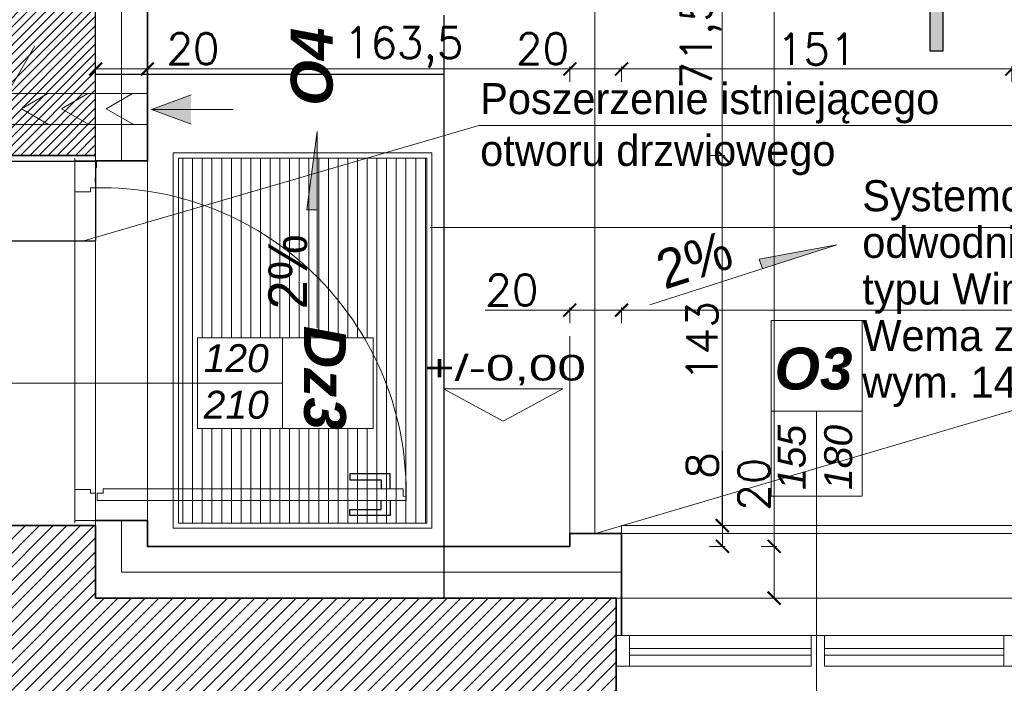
# Model space of a CAD drawing. Header units: millimetres. Extents: x -587 to 33545, y -26688 to 22494.
# Tile 163 of 256: x 9895 to 10276, y 10807 to 11064. Entities that reach past the tile are written whole.
import ezdxf
from ezdxf.lldxf.tags import DXFTag

# ---------------------------------------------------------------- set-up
doc = ezdxf.new("R2010")
doc.units = ezdxf.units.MM
doc.header["$MEASUREMENT"] = 0
for name, color, linetype, lineweight in [('_IS_EKO_opis', 7, 'Continuous', 18), ('_IS_EKO_transfer', 5, 'Continuous', 15), ('A_istniejące ściany', 7, 'Continuous', 35), ('A_izolacja', 5, 'Continuous', 9), ('A_l.przerywana', 250, 'ICAD_ISO03W100', 9), ('A_opisy', 166, 'Continuous', 15), ('k_wyburzenia widoczne', 252, 'PNEUMATIC2', 30), ('l. przekrojowa', 1, 'Continuous', 30), ('l.przerywana', 104, 'ICAD_ISO03W100', 5), ('l.widokowa', 140, 'Continuous', 15), ('l.wypełnien', 253, 'Continuous', 5), ('Nowe_820-G Rysunki Obrazki_Nr_pióra__1', 7, 'Continuous', 13), ('Nowe_820-G Rysunki Obrazki_Nr_pióra__23', 7, 'Continuous', 15), ('szraf1', 8, 'Continuous', 5), ('wymiarowanie', 176, 'Continuous', 9)]:
    doc.layers.add(name, color=color, linetype=linetype, lineweight=lineweight)
doc.layers.add('stolarka', color=1, linetype='Continuous')
doc.styles.add('ARIALL', font='GOTHIC.TTF', dxfattribs={"height": 40})
doc.styles.add('PROFILE', font='GOTHIC.TTF', dxfattribs={"width": 0.8})
doc.styles.add('ROMANS', font='romans')
doc.styles.add('styl2', font='simplex.shx')
doc.linetypes.add('BATTING', pattern='A,0.00254,-2.54,[134,ltypeshp.shx,S=2.54,R=0,X=-2.54,Y=0],-5.08,[134,ltypeshp.shx,S=2.54,R=180,X=2.54,Y=0],-2.54', length=10.16254)
tags = doc.linetypes.add('ICAD_ISO03W100', pattern=[30, 12, -18]).pattern_tags.tags
tags[6:7] = [DXFTag(74, 4), DXFTag(75, 0), DXFTag(340, '0'), DXFTag(46, 1.0), DXFTag(50, 0.0), DXFTag(44, 0.0), DXFTag(45, 0.0)]
tags[4:5] = [DXFTag(74, 4), DXFTag(75, 0), DXFTag(340, '0'), DXFTag(46, 1.0), DXFTag(50, 0.0), DXFTag(44, 0.0), DXFTag(45, 0.0)]
doc.linetypes.add('PNEUMATIC2', pattern='A,0.5,-0.25,["//",Standard,S=0.2,R=0,X=-0.1,Y=-0.1],-0.25', length=1)
doc.dimstyles.new('Skala 1-50', dxfattribs={"dimtxt": 12, "dimasz": 5, "dimexe": 1, "dimexo": 1, "dimgap": 1.5, "dimtad": 1, "dimdec": 1, "dimrnd": 0.5, "dimtxsty": 'styl2', "dimblk": 'ARCHTICK', "dimcen": 5, "dimadec": 0, "dimazin": 0, "dimtfac": 1, "dimtdec": 1, "dimtmove": 1, "dimatfit": 3, "dimldrblk": 'ARCHTICK', "dimfxl": 5, "dimfxlon": 1, "dimlwd": -1, "dimlwe": -1, "dimarcsym": 0})

# ---------------------------------------------------------------- blocks, each defined once
blk = doc.blocks.new('_ArchTick')
at = {"color": 0, "linetype": 'ByBlock', "const_width": 0.15}
blk.add_lwpolyline([(-0.5, -0.5), (0.5, 0.5)], dxfattribs=at)
blk = doc.blocks.new('*D5707')
at = {"layer": 'Defpoints', "color": 0}
for p in [(10127.49, 10951.64), (10107.49, 10865.39), (10127.49, 10865.39)]:
    blk.add_point(p, dxfattribs=at)
at = {"layer": 'wymiarowanie', "color": 0}
for p, q in [((10107.49, 10946.64), (10107.49, 10952.64)), ((10127.49, 10946.64), (10127.49, 10952.64)), ((10107.49, 10951.64), (10074.82, 10951.64)), ((10107.49, 10951.64), (10127.49, 10951.64))]:
    blk.add_line(p, q, dxfattribs=at)
at = {"layer": 'wymiarowanie', "color": 0, "xscale": 5, "yscale": 5, "zscale": 5, "rotation": 180}
blk.add_blockref('_ArchTick', (10107.49, 10951.64), dxfattribs=at)
at = {"layer": 'wymiarowanie', "color": 0, "xscale": 5, "yscale": 5, "zscale": 5}
blk.add_blockref('_ArchTick', (10127.49, 10951.64), dxfattribs=at)
at = {"layer": 'wymiarowanie', "color": 0, "insert": (10085.07, 10959.44), "char_height": 12, "attachment_point": 5, "style": 'styl2'}
blk.add_mtext('20', dxfattribs=at)
blk = doc.blocks.new('*D5708')
at = {"layer": 'Defpoints', "color": 0}
for p in [(10641.65, 10951.64), (10127.49, 10865.39), (10641.65, 10865.39)]:
    blk.add_point(p, dxfattribs=at)
at = {"layer": 'wymiarowanie', "color": 0}
for p, q in [((10127.49, 10946.64), (10127.49, 10952.64)), ((10641.65, 10946.64), (10641.65, 10952.64)), ((10127.49, 10951.64), (10641.65, 10951.64))]:
    blk.add_line(p, q, dxfattribs=at)
at = {"layer": 'wymiarowanie', "color": 0, "xscale": 5, "yscale": 5, "zscale": 5, "rotation": 180}
blk.add_blockref('_ArchTick', (10127.49, 10951.64), dxfattribs=at)
at = {"layer": 'wymiarowanie', "color": 0, "xscale": 5, "yscale": 5, "zscale": 5}
blk.add_blockref('_ArchTick', (10641.65, 10951.64), dxfattribs=at)
at = {"layer": 'wymiarowanie', "color": 0, "insert": (10407.23, 10958.49), "char_height": 12, "attachment_point": 5, "style": 'styl2'}
blk.add_mtext('514', dxfattribs=at)
blk = doc.blocks.new('*D5760')
at = {"layer": 'Defpoints', "color": 0}
for p in [(10034.96, 11083.06), (9924.19, 11011.39), (10166.44, 11011.39)]:
    blk.add_point(p, dxfattribs=at)
at = {"layer": 'wymiarowanie', "color": 0}
for p, q in [((10161.44, 11083.06), (10167.44, 11083.06)), ((10166.44, 11083.06), (10166.44, 11011.39)), ((10161.44, 11011.39), (10167.44, 11011.39))]:
    blk.add_line(p, q, dxfattribs=at)
at = {"layer": 'wymiarowanie', "color": 0, "xscale": 5, "yscale": 5, "zscale": 5}
for p, rotation in [((10166.44, 11083.06), 90), ((10166.44, 11011.39), 270)]:
    blk.add_blockref('_ArchTick', p, dxfattribs=dict(at, rotation=rotation))
at = {"layer": 'wymiarowanie', "color": 0, "insert": (10158.24, 11055.35), "char_height": 12, "attachment_point": 5, "rotation": 90, "style": 'styl2'}
blk.add_mtext('71,5', dxfattribs=at)
blk = doc.blocks.new('*D5761')
at = {"layer": 'Defpoints', "color": 0}
for p in [(9920.73, 11011.39), (9924.19, 10868.39), (10166.44, 10868.39)]:
    blk.add_point(p, dxfattribs=at)
at = {"layer": 'wymiarowanie', "color": 0}
for p, q in [((10161.44, 11011.39), (10167.44, 11011.39)), ((10166.44, 11011.39), (10166.44, 10868.39)), ((10161.44, 10868.39), (10167.44, 10868.39))]:
    blk.add_line(p, q, dxfattribs=at)
at = {"layer": 'wymiarowanie', "color": 0, "xscale": 5, "yscale": 5, "zscale": 5}
for p, rotation in [((10166.44, 11011.39), 90), ((10166.44, 10868.39), 270)]:
    blk.add_blockref('_ArchTick', p, dxfattribs=dict(at, rotation=rotation))
at = {"layer": 'wymiarowanie', "color": 0, "insert": (10158.64, 10939.64), "char_height": 12, "attachment_point": 5, "rotation": 90, "style": 'styl2'}
blk.add_mtext('143', dxfattribs=at)
blk = doc.blocks.new('*D5762')
at = {"layer": 'Defpoints', "color": 0}
for p in [(9924.19, 10868.39), (10041.42, 10860.39), (10166.55, 10860.39)]:
    blk.add_point(p, dxfattribs=at)
at = {"layer": 'wymiarowanie', "color": 0}
for p, q in [((10166.55, 10868.39), (10166.55, 10897.21)), ((10161.55, 10868.39), (10167.55, 10868.39)), ((10166.55, 10868.39), (10166.55, 10860.39)), ((10161.55, 10860.39), (10167.55, 10860.39))]:
    blk.add_line(p, q, dxfattribs=at)
at = {"layer": 'wymiarowanie', "color": 0, "xscale": 5, "yscale": 5, "zscale": 5}
for p, rotation in [((10166.55, 10868.39), 90), ((10166.55, 10860.39), 270)]:
    blk.add_blockref('_ArchTick', p, dxfattribs=dict(at, rotation=rotation))
at = {"layer": 'wymiarowanie', "color": 0, "insert": (10158.75, 10891.65), "char_height": 12, "attachment_point": 5, "rotation": 90, "style": 'styl2'}
blk.add_mtext('8', dxfattribs=at)
blk = doc.blocks.new('*D5764')
at = {"layer": 'Defpoints', "color": 0}
for p in [(10166.44, 11374.77), (10174.99, 10860.39), (10186.5, 10860.39)]:
    blk.add_point(p, dxfattribs=at)
at = {"layer": 'wymiarowanie', "color": 0}
for p, q in [((10181.5, 11374.77), (10187.5, 11374.77)), ((10186.5, 11374.77), (10186.5, 10860.39)), ((10181.5, 10860.39), (10187.5, 10860.39))]:
    blk.add_line(p, q, dxfattribs=at)
at = {"layer": 'wymiarowanie', "color": 0, "xscale": 5, "yscale": 5, "zscale": 5}
for p, rotation in [((10186.5, 11374.77), 90), ((10186.5, 10860.39), 270)]:
    blk.add_blockref('_ArchTick', p, dxfattribs=dict(at, rotation=rotation))
at = {"layer": 'wymiarowanie', "color": 0, "insert": (10178.14, 11117.58), "char_height": 12, "attachment_point": 5, "rotation": 90, "style": 'styl2'}
blk.add_mtext('514,5', dxfattribs=at)
blk = doc.blocks.new('*D5765')
at = {"layer": 'Defpoints', "color": 0}
for p in [(10174.99, 10860.39), (10171.87, 10840.39), (10186.5, 10840.39)]:
    blk.add_point(p, dxfattribs=at)
at = {"layer": 'wymiarowanie', "color": 0}
for p, q in [((10186.5, 10860.39), (10186.5, 10894.6)), ((10181.5, 10860.39), (10187.5, 10860.39)), ((10186.5, 10860.39), (10186.5, 10840.39)), ((10181.5, 10840.39), (10187.5, 10840.39))]:
    blk.add_line(p, q, dxfattribs=at)
at = {"layer": 'wymiarowanie', "color": 0, "xscale": 5, "yscale": 5, "zscale": 5}
for p, rotation in [((10186.5, 10860.39), 90), ((10186.5, 10840.39), 270)]:
    blk.add_blockref('_ArchTick', p, dxfattribs=dict(at, rotation=rotation))
at = {"layer": 'wymiarowanie', "color": 0, "insert": (10178.69, 10884.36), "char_height": 12, "attachment_point": 5, "rotation": 90, "style": 'styl2'}
blk.add_mtext('20', dxfattribs=at)
blk = doc.blocks.new('*D5770')
at = {"layer": 'Defpoints', "color": 0}
for p in [(9944.19, 11044.82), (9924.19, 11002.53), (9944.19, 10993.76)]:
    blk.add_point(p, dxfattribs=at)
at = {"layer": 'wymiarowanie', "color": 0}
for p, q in [((9924.19, 11039.82), (9924.19, 11045.82)), ((9924.19, 11044.82), (9944.19, 11044.82)), ((9944.19, 11039.82), (9944.19, 11045.82)), ((9944.19, 11044.82), (9972.07, 11044.82))]:
    blk.add_line(p, q, dxfattribs=at)
at = {"layer": 'wymiarowanie', "color": 0, "xscale": 5, "yscale": 5, "zscale": 5, "rotation": 180}
blk.add_blockref('_ArchTick', (9924.19, 11044.82), dxfattribs=at)
at = {"layer": 'wymiarowanie', "color": 0, "xscale": 5, "yscale": 5, "zscale": 5}
blk.add_blockref('_ArchTick', (9944.19, 11044.82), dxfattribs=at)
at = {"layer": 'wymiarowanie', "color": 0, "insert": (9961.83, 11052.62), "char_height": 12, "attachment_point": 5, "style": 'styl2'}
blk.add_mtext('20', dxfattribs=at)
blk = doc.blocks.new('*D5771')
at = {"layer": 'Defpoints', "color": 0}
for p in [(10107.49, 11044.82), (9944.19, 10993.76), (10107.49, 10941.64)]:
    blk.add_point(p, dxfattribs=at)
at = {"layer": 'wymiarowanie', "color": 0}
for p, q in [((9944.19, 11039.82), (9944.19, 11045.82)), ((9944.19, 11044.82), (10107.49, 11044.82)), ((10107.49, 11039.82), (10107.49, 11045.82))]:
    blk.add_line(p, q, dxfattribs=at)
at = {"layer": 'wymiarowanie', "color": 0, "xscale": 5, "yscale": 5, "zscale": 5, "rotation": 180}
blk.add_blockref('_ArchTick', (9944.19, 11044.82), dxfattribs=at)
at = {"layer": 'wymiarowanie', "color": 0, "xscale": 5, "yscale": 5, "zscale": 5}
blk.add_blockref('_ArchTick', (10107.49, 11044.82), dxfattribs=at)
at = {"layer": 'wymiarowanie', "color": 0, "insert": (10043.27, 11053.17), "char_height": 12, "attachment_point": 5, "style": 'styl2'}
blk.add_mtext('163,5', dxfattribs=at)
blk = doc.blocks.new('*D5772')
at = {"layer": 'Defpoints', "color": 0}
for p in [(10127.49, 11044.82), (10107.49, 10941.64), (10127.49, 10941.64)]:
    blk.add_point(p, dxfattribs=at)
at = {"layer": 'wymiarowanie', "color": 0}
for p, q in [((10107.49, 11039.82), (10107.49, 11045.82)), ((10107.49, 11044.82), (10127.49, 11044.82)), ((10127.49, 11039.82), (10127.49, 11045.82))]:
    blk.add_line(p, q, dxfattribs=at)
at = {"layer": 'wymiarowanie', "color": 0, "xscale": 5, "yscale": 5, "zscale": 5, "rotation": 180}
blk.add_blockref('_ArchTick', (10107.49, 11044.82), dxfattribs=at)
at = {"layer": 'wymiarowanie', "color": 0, "xscale": 5, "yscale": 5, "zscale": 5}
blk.add_blockref('_ArchTick', (10127.49, 11044.82), dxfattribs=at)
at = {"layer": 'wymiarowanie', "color": 0, "insert": (10096.94, 11052.62), "char_height": 12, "attachment_point": 5, "style": 'styl2'}
blk.add_mtext('20', dxfattribs=at)
blk = doc.blocks.new('*D5773')
at = {"layer": 'Defpoints', "color": 0}
for p in [(10278.43, 11044.82), (10127.49, 10941.64), (10278.43, 10860.39)]:
    blk.add_point(p, dxfattribs=at)
at = {"layer": 'wymiarowanie', "color": 0}
for p, q in [((10127.49, 11039.82), (10127.49, 11045.82)), ((10127.49, 11044.82), (10278.43, 11044.82)), ((10278.43, 11039.82), (10278.43, 11045.82))]:
    blk.add_line(p, q, dxfattribs=at)
at = {"layer": 'wymiarowanie', "color": 0, "xscale": 5, "yscale": 5, "zscale": 5, "rotation": 180}
blk.add_blockref('_ArchTick', (10127.49, 11044.82), dxfattribs=at)
at = {"layer": 'wymiarowanie', "color": 0, "xscale": 5, "yscale": 5, "zscale": 5}
blk.add_blockref('_ArchTick', (10278.43, 11044.82), dxfattribs=at)
at = {"layer": 'wymiarowanie', "color": 0, "insert": (10202.96, 11052.47), "char_height": 12, "attachment_point": 5, "style": 'styl2'}
blk.add_mtext('151', dxfattribs=at)

msp = doc.modelspace()

# ---------------------------------------------------------------- hatches: boundary and pattern name
msp.add_hatch(color=1).paths.add_polyline_path([(10251.78, 11101.7), (10251.78, 11051.7), (10246.78, 11051.7), (10246.78, 11101.7)])
at = {"layer": '_IS_EKO_opis'}
for points in [[(9961.07, 11029.19), (9961.07, 11034.82), (9945.77, 11029.19)], [(9961.07, 11023.55), (9961.07, 11029.19), (9945.77, 11029.19)]]:
    msp.add_hatch(color=256, dxfattribs=at).paths.add_polyline_path(points)
at = {"layer": 'l.wypełnien'}
h = msp.add_hatch(dxfattribs=at)
h.set_pattern_fill('ANSI31', color=5, scale=20, style=0)
h.set_pattern_definition([(45, (0, 6.0705), (-1.76776695, 1.76776695), [])])
h.paths.add_polyline_path([(9879.19, 11084.56), (9879.19, 11011.39), (9924.19, 11011.39), (9924.19, 11084.56), (9879.19, 11084.56)])
h = msp.add_hatch(dxfattribs=at)
h.set_pattern_fill('ANSI31', color=256, scale=30, style=0)
h.set_pattern_definition([(45, (0, 6.0705), (-2.6516504, 2.6516504), [])])
h.paths.add_polyline_path([(8887.19, 10290.91), (8887.19, 10545.87), (8932.19, 10545.87), (8932.19, 10408.59), (9059.57, 10408.59), (9368.19, 10408.59), (9394.23, 10408.59), (9416.72, 10408.59), (9416.72, 10365.41), (9405.31, 10365.41), (9376.25, 10365.41), (8932.19, 10365.41), (8932.19, 10290.91)])
h.paths.add_polyline_path([(9871.19, 10808.06), (9871.19, 10798.06), (9878.23, 10798.06), (9890.23, 10798.06), (10052.23, 10798.06), (10052.23, 10570.59), (10066.23, 10570.59), (10066.23, 10712.07), (10066.23, 10718), (10066.23, 10718.06), (10066.23, 10734.81), (10066.23, 10771.31), (10066.23, 10782.07), (10066.23, 10788), (10066.23, 10788.06), (10066.23, 10788), (10066.23, 10782.07), (10066.22, 10782.07), (10066.23, 10788), (10066.23, 10788.06), (10066.23, 10798.06), (10125.49, 10798.06), (10125.49, 10814.15), (10125.49, 10826), (10125.49, 10840.39), (10058.81, 10840.39), (9924.19, 10840.39), (9924.19, 10868.39), (9879.19, 10868.39), (9879.19, 10840.39), (9871.19, 10840.39), (9871.19, 10808.06)])
h.paths.add_polyline_path([(9570.47, 10800.59), (9731.23, 10800.59), (9731.23, 10737.59), (9748.23, 10737.59), (9748.23, 10800.06), (9768.19, 10800.06), (9768.19, 10808.06), (9781.19, 10808.06), (9781.19, 10840.39), (9769.78, 10840.39), (9645.19, 10840.39), (9645.19, 10839.59), (9604.19, 10839.59), (9570.47, 10839.59)])
h.paths.add_polyline_path([(9394.23, 10800.59), (9428.47, 10800.59), (9428.47, 10839.59), (9388.19, 10839.59), (9388.19, 10800.59), (9394.23, 10800.59)])
h.paths.add_polyline_path([(9428.47, 10800.59), (9428.47, 10839.59), (9448.47, 10839.59), (9448.47, 10800.59)])
h.paths.add_polyline_path([(9550.47, 10800.59), (9570.47, 10800.59), (9570.47, 10839.59), (9550.47, 10839.59)])
h.paths.add_polyline_path([(9368.19, 10800.59), (9388.19, 10800.59), (9388.19, 10839.59), (9368.19, 10839.59)])
h.paths.add_polyline_path([(9604.19, 10839.59), (9604.19, 10855.39), (9645.19, 10855.39), (9645.19, 10839.59)])
h.paths.add_polyline_path([(9368.19, 10428.59), (9368.19, 10408.59), (9394.23, 10408.59), (9394.23, 10428.59)])
h.paths.add_polyline_path([(9368.19, 10780.59), (9394.23, 10780.59), (9394.23, 10800.59), (9368.19, 10800.59)])
at = {"layer": 'szraf1'}
h = msp.add_hatch(dxfattribs=at)
h.set_pattern_fill('ANSI31', color=256, scale=30, angle=45, style=0)
h.set_pattern_definition([(90, (-1412.0824, -626.6564), (-3.75, 2e-16), [])])
h.paths.add_polyline_path([(10052.19, 10869.39), (9956.19, 10869.39), (9956.19, 11010.39), (10052.19, 11010.39)])
h.paths.add_polyline_path([(10031.46, 10940.92), (9996.4, 10940.92), (9996.4, 10923.39), (9996.4, 10905.87), (10031.46, 10905.87)], flags=16)
h.paths.add_polyline_path([(9996.4, 10923.39), (9963.53, 10923.39), (9963.53, 10905.87), (9996.4, 10905.87)], flags=16)
h.paths.add_polyline_path([(9996.4, 10940.92), (9963.53, 10940.92), (9963.53, 10923.39), (9996.4, 10923.39)], flags=16)
at = {"layer": 'wymiarowanie'}
for points in [[(10005.88, 10990.44), (10009.82, 11020.64), (10009.82, 10990.44)], [(10180.76, 10971.4), (10210.71, 10976.91), (10181.96, 10967.65)]]:
    msp.add_hatch(color=256, dxfattribs=at).paths.add_polyline_path(points)

# ---------------------------------------------------------------- linework, layer by layer
at = {"color": 5, "lineweight": 9}
for p, q in [((9916.19, 11010.39), (9916.19, 10997.39)), ((9924.19, 10998.91), (9924.19, 11010.39)), ((9924.19, 11009.39), (9916.19, 11009.39)), ((9922.21, 10997.39), (9922.21, 10998.91)), ((9922.21, 10998.91), (9924.19, 10998.91)), ((9916.19, 10997.39), (9922.21, 10997.39)), ((9916.19, 10869.39), (9916.19, 10882.39)), ((9916.19, 10882.39), (9922.21, 10882.39)), ((9922.21, 10882.39), (9922.21, 10880.88)), ((9922.21, 10880.88), (9924.19, 10880.88)), ((9924.19, 10880.88), (9924.19, 10869.39)), ((9924.19, 10870.39), (9916.19, 10870.39))]:
    msp.add_line(p, q, dxfattribs=at)
at = {"color": 1}
msp.add_lwpolyline([(10251.78, 11101.7), (10251.78, 11051.7), (10246.78, 11051.7), (10246.78, 11101.7), (10251.78, 11101.7)], dxfattribs=at)
at = {"layer": '_IS_EKO_opis'}
for p, q in [((9945.77, 11029.19), (9961.07, 11034.82)), ((9977.36, 11029.19), (9945.77, 11029.19)), ((9945.77, 11029.19), (9961.07, 11023.55))]:
    msp.add_line(p, q, dxfattribs=at)
at = {"layer": '_IS_EKO_transfer', "color": 5, "lineweight": 15, "ltscale": 5}
for p, q in [((9896.19, 11035.39), (9879.19, 11035.39)), ((9905.7, 11035.39), (9895.46, 11029.48)), ((9944.19, 11035.39), (9896.19, 11035.39)), ((9921.2, 11035.39), (9910.96, 11029.48)), ((9938.5, 11035.39), (9928.26, 11029.48)), ((9944.19, 11035.39), (9944.19, 11023.39)), ((9906, 11023.39), (9895.46, 11029.48)), ((9921.51, 11023.39), (9910.96, 11029.48)), ((9938.81, 11023.39), (9928.26, 11029.48)), ((9879.19, 11023.39), (9944.19, 11023.39))]:
    msp.add_line(p, q, dxfattribs=at)
at = {"layer": 'A_istniejące ściany', "color": 7}
for points in [[(9924.19, 11011.39), (9879.19, 11011.39)], [(9924.19, 10868.39), (9879.19, 10868.39)], [(9924.19, 10840.39), (9924.19, 10868.39)], [(10125.49, 10840.39), (9924.19, 10840.39)], [(9924.19, 10840.39), (10041.87, 10840.39)], [(10125.49, 10798.06), (10125.49, 10840.39)], [(10125.49, 10840.39), (10125.49, 10826)], [(10125.49, 10814.15), (10125.49, 10798.06)]]:
    msp.add_lwpolyline(points, dxfattribs=at)
at = {"layer": 'A_izolacja', "lineweight": 35}
for p, q in [((9924.19, 11009.39), (9944.19, 11009.39)), ((9924.19, 10870.39), (9944.19, 10870.39)), ((10127.49, 10826), (10127.49, 10860.39))]:
    msp.add_line(p, q, dxfattribs=at)
at = {"layer": 'A_izolacja', "linetype": 'BATTING'}
for points in [[(9934.19, 11009.39), (9934.19, 11166.96)], [(10127.49, 10850.39), (9934.19, 10850.39), (9934.19, 10870.39)]]:
    msp.add_lwpolyline(points, dxfattribs=at)
at = {"layer": 'A_izolacja', "lineweight": 35}
for points in [[(9944.19, 11009.39), (9944.19, 11166.96)], [(10107.49, 10860.39), (9944.19, 10860.39), (9944.19, 10870.39)], [(10127.49, 10860.39), (10127.49, 10862.39), (10127.49, 10865.39), (10107.49, 10865.39), (10107.49, 10860.39)]]:
    msp.add_lwpolyline(points, dxfattribs=at)
at = {"layer": 'A_l.przerywana', "color": 5, "ltscale": 0.3}
msp.add_line((9944.19, 11009.39), (9944.19, 10870.39), dxfattribs=at)
at = {"layer": 'A_l.przerywana', "color": 7, "ltscale": 0.3}
for points in [[(9924.19, 11084.66), (9924.19, 11009.22)], [(10125.49, 10840.39), (10280.43, 10840.39)], [(10125.49, 10840.39), (10280.43, 10840.39)]]:
    msp.add_lwpolyline(points, dxfattribs=at)
at = {"layer": 'A_opisy'}
for p, q in [((9857.45, 10923.39), (9990.92, 10923.39)), ((10202.96, 10907.13), (10202.96, 10773.66))]:
    msp.add_line(p, q, dxfattribs=at)
at = {"layer": 'A_opisy', "lineweight": 0}
msp.add_lwpolyline([(10444.81, 10983.62), (10053.53, 10983.62), (10444.81, 10983.62)], dxfattribs=at)
at = {"layer": 'A_opisy', "ltscale": 0.3}
for points in [[(10220.49, 10947.66), (10220.49, 10912.61), (10185.43, 10912.61), (10185.43, 10947.66)], [(9963.53, 10940.92), (9996.4, 10940.92), (9996.4, 10923.39), (9963.53, 10923.39)], [(9996.4, 10905.87), (10031.46, 10905.87), (10031.46, 10940.92), (9996.4, 10940.92)], [(9963.53, 10923.39), (9996.4, 10923.39), (9996.4, 10905.87), (9963.53, 10905.87)], [(10185.43, 10912.61), (10185.43, 10879.73), (10202.96, 10879.73), (10202.96, 10912.61)], [(10202.96, 10912.61), (10202.96, 10879.73), (10220.49, 10879.73), (10220.49, 10912.61)]]:
    msp.add_lwpolyline(points, close=True, dxfattribs=at)
at = {"layer": 'k_wyburzenia widoczne', "ltscale": 20}
for points in [[(10058.81, 11065.61), (10058.81, 10840.39)], [(10058.81, 11042.75), (9924.19, 11042.75)]]:
    msp.add_lwpolyline(points, dxfattribs=at)
at = {"layer": 'k_wyburzenia widoczne', "ltscale": 15}
for points in [[(9924.19, 11009.12), (9879.19, 11009.12)], [(9924.19, 11009.12), (9924.19, 10978.39)], [(9924.19, 11002.11), (9924.19, 11002.95)], [(9924.19, 11002.95), (9924.19, 11002.11)], [(9924.19, 11002.11), (9924.19, 11002.95)], [(9924.19, 11002.95), (9924.19, 11002.11)], [(9924.19, 11002.11), (9924.19, 11001.26)], [(9924.19, 11001.26), (9924.19, 11002.11)], [(9924.19, 11002.11), (9924.19, 11001.26)], [(9924.19, 11001.26), (9924.19, 11002.11)], [(9879.19, 10978.39), (9924.19, 10978.39)]]:
    msp.add_lwpolyline(points, dxfattribs=at)
at = {"layer": 'k_wyburzenia widoczne', "linetype": 'Continuous', "lineweight": 13, "ltscale": 15}
msp.add_lwpolyline([(9924.57, 11009.12), (9924.57, 11006.62)], dxfattribs=at)
at = {"layer": 'l. przekrojowa', "color": 5}
msp.add_lwpolyline([(9879.19, 11084.56), (9879.19, 11011.39), (9924.19, 11011.39), (9924.19, 11084.56)], dxfattribs=at)
at = {"layer": 'l.przerywana', "color": 5, "ltscale": 0.3}
msp.add_line((10641.65, 10865.39), (10127.49, 10865.39), dxfattribs=at)
msp.add_lwpolyline([(9916.19, 10870.39), (9916.19, 11009.39), (9924.19, 11009.39), (9924.19, 10870.39)], close=True, dxfattribs=at)
at = {"layer": 'l.przerywana', "color": 7, "lineweight": 13, "ltscale": 0.3}
msp.add_lwpolyline([(9924.19, 10842.09), (9924.19, 10980.09)], dxfattribs=at)
at = {"layer": 'l.widokowa', "color": 7}
msp.add_lwpolyline([(9954.19, 11012.39), (9954.19, 10867.39), (10054.19, 10867.39), (10054.19, 11012.39), (9954.19, 11012.39)], dxfattribs=at)
msp.add_lwpolyline([(9956.19, 11010.39), (9956.19, 10869.39), (10052.19, 10869.39), (10052.19, 11010.39)], close=True, dxfattribs=at)
at = {"layer": 'l.widokowa', "color": 5}
msp.add_lwpolyline([(10641.65, 10865.39), (10641.65, 10868.39), (10127.49, 10868.39), (10127.49, 10865.39)], dxfattribs=at)
at = {"layer": 'l.wypełnien', "color": 252}
msp.add_line((10117.19, 11120.57), (10117.19, 10865.39), dxfattribs=at)
at = {"layer": 'l.wypełnien'}
msp.add_line((9919.59, 10978.39), (10072.29, 11023.02), dxfattribs=at)
at = {"layer": 'Nowe_820-G Rysunki Obrazki_Nr_pióra__1', "color": 7, "linetype": 'Continuous', "lineweight": 13}
msp.add_lwpolyline([(10280.43, 10840.39), (10273.13, 10840.39)], dxfattribs=at)
at = {"layer": 'Nowe_820-G Rysunki Obrazki_Nr_pióra__1', "color": 5, "linetype": 'Continuous', "lineweight": 13}
for points in [[(10130.57, 10826), (10200.85, 10826)], [(10205.93, 10826), (10275.35, 10826)], [(10200.85, 10814.15), (10130.57, 10814.15)], [(10275.35, 10814.15), (10205.93, 10814.15)]]:
    msp.add_lwpolyline(points, dxfattribs=at)
at = {"layer": 'Nowe_820-G Rysunki Obrazki_Nr_pióra__23', "color": 5, "linetype": 'Continuous', "lineweight": 15}
for points in [[(10130.57, 10826), (10125.49, 10826)], [(10125.49, 10826), (10125.49, 10814.15)], [(10130.57, 10814.15), (10130.57, 10826)], [(10205.93, 10826), (10200.85, 10826)], [(10200.85, 10826), (10200.85, 10814.15)], [(10205.93, 10814.15), (10205.93, 10826)], [(10280.43, 10826), (10275.35, 10826)], [(10275.35, 10826), (10275.35, 10814.15)], [(10200.85, 10820.92), (10130.57, 10820.92)], [(10130.57, 10820.92), (10130.57, 10818.38)], [(10200.85, 10818.38), (10200.85, 10820.92)], [(10275.35, 10820.92), (10205.93, 10820.92)], [(10205.93, 10820.92), (10205.93, 10818.38)], [(10275.35, 10818.38), (10275.35, 10820.92)], [(10130.57, 10818.38), (10200.85, 10818.38)], [(10205.93, 10818.38), (10275.35, 10818.38)], [(10125.49, 10814.15), (10130.57, 10814.15)], [(10275.35, 10814.15), (10280.43, 10814.15)]]:
    msp.add_lwpolyline(points, dxfattribs=at)
at = {"layer": 'stolarka', "color": 5}
for p, q in [((10038.12, 10888.42), (10022.45, 10888.42)), ((10022.45, 10888.42), (10022.45, 10886.1)), ((10038.12, 10882.62), (10038.12, 10888.42)), ((10022.45, 10886.1), (10034.64, 10886.1)), ((10034.64, 10886.1), (10034.64, 10882.62)), ((10034.64, 10874.61), (10034.64, 10878.09)), ((10038.12, 10878.09), (10038.12, 10872.29)), ((10022.45, 10872.29), (10022.45, 10874.61)), ((10022.45, 10874.61), (10034.64, 10874.61)), ((10038.12, 10872.29), (10022.45, 10872.29))]:
    msp.add_line(p, q, dxfattribs=at)
at = {"layer": 'stolarka', "color": 5, "lineweight": 9}
for p, q in [((9924.76, 10880.88), (9924.76, 10878.09)), ((9927.06, 10880.88), (9924.76, 10880.88)), ((10043.03, 10882.62), (9927.06, 10882.62)), ((9927.06, 10882.62), (9927.06, 10880.88)), ((10043.03, 10879.78), (10043.03, 10882.62)), ((9924.76, 10878.09), (10044.19, 10878.09)), ((10044.17, 10879.6), (10043.03, 10879.78)), ((10044.19, 10878.09), (10044.17, 10879.6))]:
    msp.add_line(p, q, dxfattribs=at)
at = {"layer": 'stolarka', "color": 5, "linetype": 'ICAD_ISO03W100', "lineweight": 13, "ltscale": 0.3}
msp.add_arc((9926.67, 10881.37), 117.56, 358.4014, 91.2108, dxfattribs=at)
at = {"layer": 'wymiarowanie'}
for p, q in [((9863.01, 10988.54), (9900.64, 11053.72)), ((10072.29, 11023.02), (10282.21, 11023.02)), ((10117.49, 10865.39), (10654.04, 11023.34)), ((10009.82, 11020.64), (10005.88, 10990.44)), ((10009.82, 10944.73), (10009.82, 11020.64)), ((10005.88, 10990.44), (10009.82, 10990.44)), ((10138.45, 10953.65), (10210.71, 10976.91)), ((10210.71, 10976.91), (10180.76, 10971.4)), ((10180.76, 10971.4), (10181.96, 10967.65))]:
    msp.add_line(p, q, dxfattribs=at)
at = {"layer": 'wymiarowanie', "color": 5, "linetype": 'ICAD_ISO03W100', "ltscale": 0.2}
msp.add_line((10107.49, 10941.64), (10107.49, 10865.39), dxfattribs=at)
at = {"layer": 'wymiarowanie', "linetype": 'ByBlock'}
msp.add_lwpolyline([(10081.75, 10908.82), (10104.82, 10921.23), (10058.69, 10921.23)], close=True, dxfattribs=at)

# ---------------------------------------------------------------- texts
at = {"layer": 'A_opisy', "ltscale": 0.3, "width": 109.7533, "style": 'ARIALL'}
for s, insert, char_height, attachment_point, rotation in [('{\\fArial|b1|i1|c238|p34;O4}', (10016.05, 11060.8), 16.2, 9, 90), ('{\\fArial|b1|i1|c238|p34;Dz3}', (10004.54, 10905.38), 16.2, 9, 270), ('\\pxqc;{\\fArial|b0|i1|c238|p34;155\\P180}', (10187.87, 10839.88), 10.8, 1, 90)]:
    msp.add_mtext(s, dxfattribs=dict(at, insert=insert, char_height=char_height, attachment_point=attachment_point, rotation=rotation))
at = {"layer": 'A_opisy', "insert": (10220.6, 11001.85), "char_height": 12, "width": 272.7274, "attachment_point": 1}
msp.add_mtext('\\pxsm0.9,ql;{\\fCentury Gothic|b0|i0|c0|p34;Systemowa wycieraczka odwodnieniowa \\Ptypu Winyl na kracie \\PWema z drenażem w teren\\Pwym. 145 x100cm}', dxfattribs=at)
at = {"layer": 'A_opisy', "ltscale": 0.3, "width": 109.7533, "style": 'ARIALL'}
for s, insert, char_height, attachment_point in [('\\pxqc;{\\fArial|b0|i1|c238|p34;120\\P210}', (9923.67, 10938.49), 10.8, 1), ('{\\fArial|b1|i1|c238|p34;O3}', (10216.83, 10920.75), 16.2, 9)]:
    msp.add_mtext(s, dxfattribs=dict(at, insert=insert, char_height=char_height, attachment_point=attachment_point))
at = {"layer": 'wymiarowanie', "style": 'PROFILE', "width": 1.5}
msp.add_text('+/-0,00', height=9.904, dxfattribs=at).set_placement((10051.36, 10924.45))
at = {"layer": 'wymiarowanie', "color": 6, "linetype": 'Continuous', "insert": (10400.5, 11039.37), "char_height": 12, "width": 327.6277, "attachment_point": 3, "style": 'ROMANS'}
msp.add_mtext('\\pxql;{\\fCentury Gothic|b0|i0|c238|p0;\\C256;Poszerzenie istniejącego \\Potworu drzwiowego \\P }', dxfattribs=at)
at = {"layer": 'wymiarowanie', "char_height": 15, "width": 167.4466, "attachment_point": 1}
for insert, rotation in [((9990.96, 10882.73), 90), ((10073.65, 10952.61), 17.8389)]:
    msp.add_mtext('\\pxqc;{\\fCentury Gothic|b0|i0|c238|p0;2%}', dxfattribs=dict(at, insert=insert, rotation=rotation))

# ---------------------------------------------------------------- dimensions: what is measured, and where the dimension line sits
at = {"layer": 'wymiarowanie'}
dim = msp.add_linear_dim(base=(10186.5, 10860.39), p1=(10166.44, 11374.77), p2=(10174.99, 10860.39), angle=90, dimstyle='Skala 1-50', dxfattribs=at)
dim.commit()
dim.dimension.update_dxf_attribs({"geometry": '*D5764', "text_midpoint": (10178.14, 11117.58)})
for base, p1, p2, picture, middle in [((10166.44, 11011.39), (10034.96, 11083.06), (9924.19, 11011.39), '*D5760', (10166.44, 11055.35)), ((10166.44, 10868.39), (9920.73, 11011.39), (9924.19, 10868.39), '*D5761', (10166.44, 10939.64)), ((10166.55, 10860.39), (9924.19, 10868.39), (10041.42, 10860.39), '*D5762', (10166.55, 10891.65)), ((10186.5, 10840.39), (10174.99, 10860.39), (10171.87, 10840.39), '*D5765', (10186.5, 10884.36))]:
    dim = msp.add_linear_dim(base=base, p1=p1, p2=p2, angle=90, dimstyle='Skala 1-50', dxfattribs=at)
    dim.commit()
    dim.dimension.update_dxf_attribs({"geometry": picture, "text_midpoint": middle, "dimtype": 160})
for base, p1, p2, picture, middle in [((9944.19, 11044.82), (9924.19, 11002.53), (9944.19, 10993.76), '*D5770', (9961.83, 11045.56)), ((10107.49, 11044.82), (9944.19, 10993.76), (10107.49, 10941.64), '*D5771', (10043.27, 11044.82)), ((10127.49, 11044.82), (10107.49, 10941.64), (10127.49, 10941.64), '*D5772', (10096.94, 11044.82))]:
    dim = msp.add_linear_dim(base=base, p1=p1, p2=p2, dimstyle='Skala 1-50', dxfattribs=at)
    dim.commit()
    dim.dimension.update_dxf_attribs({"geometry": picture, "text_midpoint": middle, "dimtype": 160})
dim = msp.add_linear_dim(base=(10278.43, 11044.82), p1=(10127.49, 10941.64), p2=(10278.43, 10860.39), dimstyle='Skala 1-50', dxfattribs=at)
dim.commit()
dim.dimension.update_dxf_attribs({"geometry": '*D5773', "text_midpoint": (10202.96, 11052.47)})
at = {"layer": 'wymiarowanie', "color": 5}
for base, p1, p2, picture, middle in [((10127.49, 10951.64), (10107.49, 10865.39), (10127.49, 10865.39), '*D5707', (10085.07, 10951.64)), ((10641.65, 10951.64), (10127.49, 10865.39), (10641.65, 10865.39), '*D5708', (10407.23, 10950.69))]:
    dim = msp.add_linear_dim(base=base, p1=p1, p2=p2, dimstyle='Skala 1-50', dxfattribs=at)
    dim.commit()
    dim.dimension.update_dxf_attribs({"geometry": picture, "text_midpoint": middle, "dimtype": 160})

doc.saveas('drawing.dxf')
